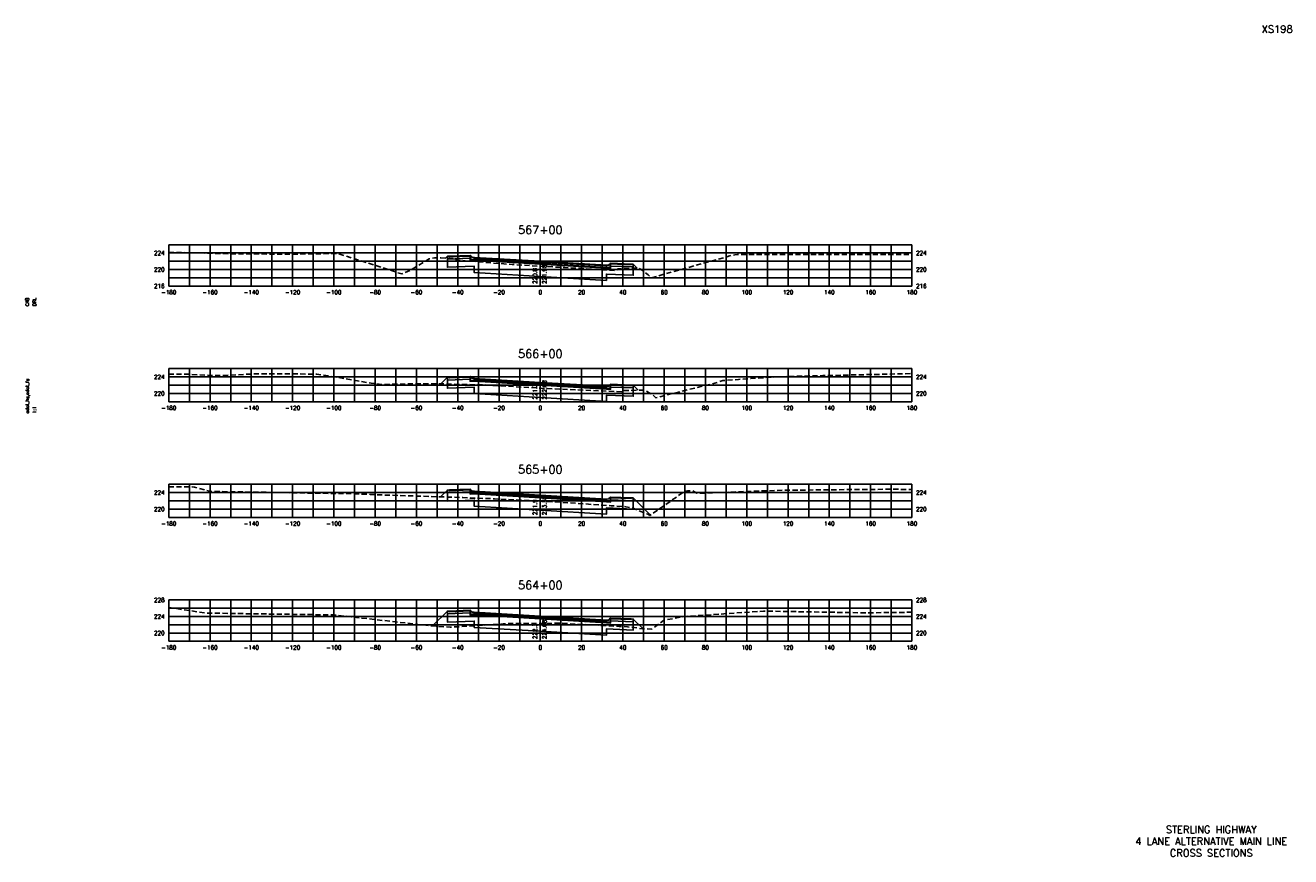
# Model space of a CAD drawing. Extents: x 37 to 9410, y 16 to 8218.
# Tile 81 of 110: x 8797 to 9410, y 2616 to 3018. Entities that reach past the tile are written whole.
import ezdxf
from ezdxf.enums import TextEntityAlignment as Align

# ---------------------------------------------------------------- set-up
doc = ezdxf.new("R2010")
doc.units = 0
doc.header["$LTSCALE"] = 20
doc.header["$MEASUREMENT"] = 0
doc.linetypes.add('HIDDEN_050%', pattern=[0.1875, 0.125, -0.0625])
for name, color, linetype in [('S-AT-TXT175', 6, 'Continuous'), ('S-AT-TXT80', 1, 'Continuous'), ('XDATUM', 3, 'Continuous'), ('XEG', 1, 'HIDDEN_050%'), ('XFG', 2, 'Continuous'), ('XGRID', 251, 'Continuous'), ('XGRIDT', 2, 'Continuous'), ('XREF-BORDER', 7, 'Continuous')]:
    doc.layers.add(name, color=color, linetype=linetype)
doc.styles.add('L100', font='simplex.shx', dxfattribs={"height": 2})
doc.styles.add('L175', font='ROMANSM.shx', dxfattribs={"height": 3.5})
doc.styles.add('L80', font='ROMANSM.shx', dxfattribs={"height": 1.6})

# ---------------------------------------------------------------- blocks, each defined once
blk = doc.blocks.new('03025_00_att1')
at = {"layer": 'S-AT-TXT175', "style": 'L175'}
for tag, p in [('NUM', (32.402, 20.822)), ('LINE1', (30.64, 1.444)), ('LINE2', (30.64, 1.161)), ('LINE3', (30.64, 0.877))]:
    blk.add_attdef(tag, text='', height=0.175, dxfattribs=at).set_placement(p, align=Align.CENTER)
at = {"layer": 'S-AT-TXT80', "style": 'L80'}
for tag, p in [('DESIGNED', (2.094, 14.201)), ('CHECKED', (2.265, 14.201)), ('DRAFTED', (2.436, 14.201)), ('PSCALE', (2.265, 11.605)), ('PCTB', (2.094, 11.605)), ('PVIEW', (2.436, 11.605))]:
    blk.add_attdef(tag, p, '', height=0.08, rotation=90, dxfattribs=at)

msp = doc.modelspace()

# ---------------------------------------------------------------- linework, layer by layer
at = {"layer": 'XDATUM', "flags": 128}
for points in [[(9000.13, 2905.5), (9001.05, 2906.41), (9001.05, 2901.07), (9014.05, 2901.59), (9014.05, 2898.54), (9046.05, 2896.62), (9078.05, 2894.7), (9078.05, 2897.75), (9091.05, 2897.23), (9091.05, 2902.57), (9092.93, 2900.7)], [(8997.83, 2844.6), (9001.05, 2847.81), (9001.05, 2842.47), (9014.05, 2842.99), (9014.05, 2839.94), (9046.05, 2838.02), (9078.05, 2836.1), (9078.05, 2839.15), (9091.05, 2838.63), (9091.05, 2843.97), (9093.48, 2841.54)], [(8997.75, 2789.91), (9001.05, 2793.21), (9001.05, 2787.87), (9014.05, 2788.39), (9014.05, 2785.34), (9046.05, 2783.42), (9078.05, 2781.5), (9078.05, 2784.55), (9091.05, 2784.03), (9091.05, 2789.37), (9099.35, 2781.07)], [(8993.85, 2727.41), (9001.05, 2734.61), (9001.05, 2729.27), (9014.05, 2729.79), (9014.05, 2726.74), (9046.05, 2724.82), (9078.05, 2722.9), (9078.05, 2725.95), (9091.05, 2725.43), (9091.05, 2730.77), (9095.82, 2726.01)]]:
    msp.add_lwpolyline(points, dxfattribs=at)
at = {"layer": 'XEG', "flags": 128}
for points in [[(8866.05, 2908.23), (8873.23, 2908.21), (8899.69, 2907.54), (8926.06, 2907.46), (8947.87, 2907.75), (8968.25, 2901.32), (8979.01, 2897.85), (8983.2, 2899.71), (8992.19, 2905.09), (8993.2, 2905.42), (8994.71, 2905.66), (8997.88, 2905.62), (9005.02, 2905.23), (9005.52, 2904.58), (9005.8, 2904.49), (9032.36, 2902.45), (9044.77, 2901.62), (9046.05, 2901.55), (9057.97, 2900.97), (9083.06, 2899.48), (9083.49, 2900.11), (9083.79, 2900.36), (9090.68, 2900.57), (9094.02, 2900.76), (9094.52, 2900.17), (9094.91, 2900.02), (9098.27, 2897.37), (9098.96, 2896.77), (9099.84, 2896), (9137.26, 2906.4), (9140.22, 2907.16), (9141.56, 2907.29), (9143.03, 2907.31), (9174, 2907.29), (9187.62, 2907.22), (9188.82, 2907.22), (9226.05, 2907.3)], [(8866.05, 2849.34), (8874.65, 2849.32), (8889.58, 2848.62), (8908.13, 2849.45), (8937.86, 2849.39), (8964.15, 2844.99), (8969.29, 2844.3), (8972.08, 2844.37), (8982.88, 2844.6), (8986.04, 2844.63), (8986.93, 2844.64), (8989.11, 2844.71), (8992.72, 2844.71), (9018.45, 2844.14), (9040.71, 2842.89), (9046.05, 2842.55), (9047.73, 2842.45), (9081.95, 2840.92), (9085.78, 2840.73), (9086.2, 2841.39), (9086.23, 2841.41), (9086.33, 2841.41), (9096.75, 2841.61), (9097.12, 2841.34), (9097.29, 2841.25), (9100.92, 2838.93), (9102.02, 2837.92), (9130.54, 2844.97), (9134.49, 2846.22), (9142.1, 2846.77), (9148.03, 2847.23), (9159.74, 2847.98), (9160.8, 2848.02), (9163.21, 2848.1), (9178.14, 2848.51), (9179.28, 2848.53), (9179.64, 2848.54), (9182.94, 2848.62), (9226.05, 2849.59)], [(8866.05, 2794.73), (8869.79, 2794.8), (8877.36, 2794.84), (8878.53, 2794.56), (8886.63, 2792.47), (8891.33, 2792.44), (8896.81, 2792.4), (8937.57, 2791.7), (8944.24, 2791.58), (8953.78, 2791.52), (8961.54, 2791.2), (8963.77, 2791.14), (8966.8, 2790.98), (8973.82, 2790.68), (9008.47, 2789.57), (9012.15, 2789.36), (9014.69, 2789.28), (9018.57, 2789.18), (9021.69, 2789.06), (9023.83, 2788.98), (9046.05, 2787.8), (9047.32, 2787.73), (9052.79, 2787.55), (9080.34, 2785.61), (9087.52, 2785.14), (9090.28, 2784.53), (9090.97, 2784.39), (9098.12, 2781.5), (9099.18, 2780.95), (9112.08, 2789.89), (9116.26, 2792.75), (9117.41, 2792.78), (9118.39, 2792.81), (9119.37, 2792.84), (9119.99, 2792.86), (9121.95, 2791.65), (9166.29, 2793.22), (9167.75, 2793.2), (9169.99, 2793.17), (9187.44, 2793.36), (9212.88, 2793.58), (9216.15, 2793.64), (9226.05, 2793.44)], [(8866.05, 2736.36), (8883.87, 2733.67), (8888.57, 2733.6), (8901.9, 2733.38), (8946.34, 2732.73), (8954.36, 2731.83), (8992.87, 2727.48), (9002.41, 2726.8), (9023.37, 2728.05), (9025.14, 2728.13), (9025.5, 2728.19), (9028.1, 2728.51), (9046.05, 2728.64), (9051.93, 2728.68), (9055.71, 2728.75), (9084.19, 2727.22), (9088.21, 2727.03), (9089.19, 2726.89), (9090.1, 2726.88), (9095.61, 2726.01), (9095.72, 2726.01), (9095.87, 2726), (9100.08, 2725.9), (9105.66, 2729.99), (9105.95, 2730.2), (9116.47, 2732.07), (9154.2, 2734.55), (9158.71, 2734.55), (9189.04, 2734.02), (9200.95, 2733.81), (9202.73, 2733.79), (9205.12, 2733.8), (9226.05, 2734.04)]]:
    msp.add_lwpolyline(points, dxfattribs=at)
at = {"layer": 'XFG', "flags": 128}
for points in [[(9001.05, 2906.41), (9001.05, 2906.41), (9000.13, 2905.5)], [(9012.05, 2906.51), (9002.05, 2906.11), (9002.05, 2906.45), (9001.05, 2906.41), (9001.05, 2905.07), (9012.05, 2905.51), (9012.05, 2906.51)], [(9046.05, 2902.62), (9014.05, 2904.54), (9012.05, 2904.46), (9012.05, 2905.51), (9001.05, 2905.07), (9001.05, 2901.07), (9014.05, 2901.59), (9014.05, 2898.54), (9046.05, 2896.62)], [(9012.05, 2906.85), (9002.05, 2906.45), (9002.05, 2906.11), (9012.05, 2906.51), (9012.05, 2906.85)], [(9012.05, 2906.85), (9012.05, 2904.96), (9012.81, 2904.93), (9014.05, 2904.88), (9014.05, 2905.88), (9014.05, 2905.88), (9012.81, 2905.93), (9012.59, 2906.42), (9012.29, 2906.75), (9012.05, 2906.85)], [(9046.05, 2903.96), (9014.05, 2905.88), (9014.05, 2905.54), (9046.05, 2903.62)], [(9046.05, 2903.62), (9014.05, 2905.54), (9014.05, 2904.88), (9046.05, 2902.96)], [(9046.05, 2902.96), (9014.05, 2904.88), (9012.05, 2904.96), (9012.05, 2904.46), (9014.05, 2904.54), (9046.05, 2902.62)], [(9046.05, 2903.96), (9078.05, 2902.04), (9078.05, 2901.7), (9046.05, 2903.62)], [(9046.05, 2903.62), (9078.05, 2901.7), (9078.05, 2901.04), (9046.05, 2902.96)], [(9046.05, 2902.96), (9078.05, 2901.04), (9078.05, 2901.04), (9080.05, 2901.12), (9080.05, 2900.62), (9078.05, 2900.7), (9046.05, 2902.62)], [(9046.05, 2902.62), (9078.05, 2900.7), (9080.05, 2900.62), (9080.05, 2901.67), (9091.05, 2901.23), (9091.05, 2897.23), (9078.05, 2897.75), (9078.05, 2894.7), (9046.05, 2896.62)], [(9080.05, 2903.01), (9080.05, 2901.12), (9079.29, 2901.09), (9078.05, 2901.04), (9078.05, 2902.04), (9078.05, 2902.04), (9079.29, 2902.09), (9079.51, 2902.58), (9079.81, 2902.91), (9080.05, 2903.01)], [(9080.05, 2903.01), (9080.05, 2902.67), (9090.05, 2902.27), (9090.05, 2902.61), (9080.05, 2903.01)], [(9080.05, 2902.67), (9080.05, 2901.67), (9091.05, 2901.23), (9091.05, 2902.57), (9090.05, 2902.61), (9090.05, 2902.27), (9080.05, 2902.67)], [(9091.05, 2902.57), (9091.05, 2902.57), (9092.93, 2900.7)], [(9001.05, 2847.81), (9001.05, 2847.81), (8997.83, 2844.6)], [(9012.05, 2847.91), (9002.05, 2847.51), (9002.05, 2847.85), (9001.05, 2847.81), (9001.05, 2846.47), (9012.05, 2846.91), (9012.05, 2847.91)], [(9046.05, 2844.02), (9014.05, 2845.94), (9012.05, 2845.86), (9012.05, 2846.91), (9001.05, 2846.47), (9001.05, 2842.47), (9014.05, 2842.99), (9014.05, 2839.94), (9046.05, 2838.02)], [(9012.05, 2848.25), (9002.05, 2847.85), (9002.05, 2847.51), (9012.05, 2847.91), (9012.05, 2848.25)], [(9012.05, 2848.25), (9012.05, 2846.36), (9012.81, 2846.33), (9014.05, 2846.28), (9014.05, 2847.28), (9014.05, 2847.28), (9012.81, 2847.33), (9012.59, 2847.82), (9012.29, 2848.15), (9012.05, 2848.25)], [(9046.05, 2844.36), (9014.05, 2846.28), (9012.05, 2846.36), (9012.05, 2845.86), (9014.05, 2845.94), (9046.05, 2844.02)], [(9046.05, 2845.36), (9014.05, 2847.28), (9014.05, 2846.94), (9046.05, 2845.02)], [(9046.05, 2845.02), (9014.05, 2846.94), (9014.05, 2846.28), (9046.05, 2844.36)], [(9046.05, 2845.36), (9078.05, 2843.44), (9078.05, 2843.1), (9046.05, 2845.02)], [(9046.05, 2845.02), (9078.05, 2843.1), (9078.05, 2842.44), (9046.05, 2844.36)], [(9046.05, 2844.36), (9078.05, 2842.44), (9078.05, 2842.44), (9080.05, 2842.52), (9080.05, 2842.02), (9078.05, 2842.1), (9046.05, 2844.02)], [(9080.05, 2844.41), (9080.05, 2842.52), (9079.29, 2842.49), (9078.05, 2842.44), (9078.05, 2843.44), (9078.05, 2843.44), (9079.29, 2843.49), (9079.51, 2843.98), (9079.81, 2844.31), (9080.05, 2844.41)], [(9080.05, 2844.41), (9080.05, 2844.07), (9090.05, 2843.67), (9090.05, 2844.01), (9080.05, 2844.41)], [(9046.05, 2844.02), (9078.05, 2842.1), (9080.05, 2842.02), (9080.05, 2843.07), (9091.05, 2842.63), (9091.05, 2838.63), (9078.05, 2839.15), (9078.05, 2836.1), (9046.05, 2838.02)], [(9080.05, 2844.07), (9080.05, 2843.07), (9091.05, 2842.63), (9091.05, 2843.97), (9090.05, 2844.01), (9090.05, 2843.67), (9080.05, 2844.07)], [(9091.05, 2843.97), (9091.05, 2843.97), (9093.48, 2841.54)], [(9001.05, 2793.21), (9001.05, 2793.21), (8997.75, 2789.91)], [(9012.05, 2793.31), (9002.05, 2792.91), (9002.05, 2793.25), (9001.05, 2793.21), (9001.05, 2791.87), (9012.05, 2792.31), (9012.05, 2793.31)], [(9046.05, 2789.42), (9014.05, 2791.34), (9012.05, 2791.26), (9012.05, 2792.31), (9001.05, 2791.87), (9001.05, 2787.87), (9014.05, 2788.39), (9014.05, 2785.34), (9046.05, 2783.42)], [(9012.05, 2793.65), (9002.05, 2793.25), (9002.05, 2792.91), (9012.05, 2793.31), (9012.05, 2793.65)], [(9012.05, 2793.65), (9012.05, 2791.76), (9012.81, 2791.73), (9014.05, 2791.68), (9014.05, 2792.68), (9014.05, 2792.68), (9012.81, 2792.73), (9012.59, 2793.22), (9012.29, 2793.55), (9012.05, 2793.65)], [(9046.05, 2789.76), (9014.05, 2791.68), (9012.05, 2791.76), (9012.05, 2791.26), (9014.05, 2791.34), (9046.05, 2789.42)], [(9046.05, 2790.76), (9014.05, 2792.68), (9014.05, 2792.34), (9046.05, 2790.42)], [(9046.05, 2790.42), (9014.05, 2792.34), (9014.05, 2791.68), (9046.05, 2789.76)], [(9046.05, 2790.76), (9078.05, 2788.84), (9078.05, 2788.5), (9046.05, 2790.42)], [(9046.05, 2790.42), (9078.05, 2788.5), (9078.05, 2787.84), (9046.05, 2789.76)], [(9046.05, 2789.76), (9078.05, 2787.84), (9078.05, 2787.84), (9080.05, 2787.92), (9080.05, 2787.42), (9078.05, 2787.5), (9046.05, 2789.42)], [(9046.05, 2789.42), (9078.05, 2787.5), (9080.05, 2787.42), (9080.05, 2788.47), (9091.05, 2788.03), (9091.05, 2784.03), (9078.05, 2784.55), (9078.05, 2781.5), (9046.05, 2783.42)], [(9080.05, 2789.81), (9080.05, 2787.92), (9079.29, 2787.89), (9078.05, 2787.84), (9078.05, 2788.84), (9078.05, 2788.84), (9079.29, 2788.89), (9079.51, 2789.38), (9079.81, 2789.71), (9080.05, 2789.81)], [(9080.05, 2789.81), (9080.05, 2789.47), (9090.05, 2789.07), (9090.05, 2789.41), (9080.05, 2789.81)], [(9080.05, 2789.47), (9080.05, 2788.47), (9091.05, 2788.03), (9091.05, 2789.37), (9090.05, 2789.41), (9090.05, 2789.07), (9080.05, 2789.47)], [(9091.05, 2789.37), (9091.05, 2789.37), (9099.35, 2781.07)], [(9001.05, 2734.61), (9001.05, 2734.61), (8993.85, 2727.41)], [(9012.05, 2734.71), (9002.05, 2734.31), (9002.05, 2734.65), (9001.05, 2734.61), (9001.05, 2733.27), (9012.05, 2733.71), (9012.05, 2734.71)], [(9012.05, 2735.05), (9002.05, 2734.65), (9002.05, 2734.31), (9012.05, 2734.71), (9012.05, 2735.05)], [(9012.05, 2735.05), (9012.05, 2733.16), (9012.81, 2733.13), (9014.05, 2733.08), (9014.05, 2734.08), (9014.05, 2734.08), (9012.81, 2734.13), (9012.59, 2734.62), (9012.29, 2734.95), (9012.05, 2735.05)], [(9046.05, 2732.16), (9014.05, 2734.08), (9014.05, 2733.74), (9046.05, 2731.82)], [(9046.05, 2730.82), (9014.05, 2732.74), (9012.05, 2732.66), (9012.05, 2733.71), (9001.05, 2733.27), (9001.05, 2729.27), (9014.05, 2729.79), (9014.05, 2726.74), (9046.05, 2724.82)], [(9046.05, 2731.16), (9014.05, 2733.08), (9012.05, 2733.16), (9012.05, 2732.66), (9014.05, 2732.74), (9046.05, 2730.82)], [(9046.05, 2731.82), (9014.05, 2733.74), (9014.05, 2733.08), (9046.05, 2731.16)], [(9046.05, 2732.16), (9078.05, 2730.24), (9078.05, 2729.9), (9046.05, 2731.82)], [(9046.05, 2731.82), (9078.05, 2729.9), (9078.05, 2729.24), (9046.05, 2731.16)], [(9046.05, 2731.16), (9078.05, 2729.24), (9078.05, 2729.24), (9080.05, 2729.32), (9080.05, 2728.82), (9078.05, 2728.9), (9046.05, 2730.82)], [(9046.05, 2730.82), (9078.05, 2728.9), (9080.05, 2728.82), (9080.05, 2729.87), (9091.05, 2729.43), (9091.05, 2725.43), (9078.05, 2725.95), (9078.05, 2722.9), (9046.05, 2724.82)], [(9080.05, 2731.21), (9080.05, 2729.32), (9079.29, 2729.29), (9078.05, 2729.24), (9078.05, 2730.24), (9078.05, 2730.24), (9079.29, 2730.29), (9079.51, 2730.78), (9079.81, 2731.11), (9080.05, 2731.21)], [(9080.05, 2731.21), (9080.05, 2730.87), (9090.05, 2730.47), (9090.05, 2730.81), (9080.05, 2731.21)], [(9080.05, 2730.87), (9080.05, 2729.87), (9091.05, 2729.43), (9091.05, 2730.77), (9090.05, 2730.81), (9090.05, 2730.47), (9080.05, 2730.87)], [(9091.05, 2730.77), (9091.05, 2730.77), (9095.82, 2726.01)]]:
    msp.add_lwpolyline(points, dxfattribs=at)
at = {"layer": 'XGRID'}
for p, q in [((8866.05, 2892), (8866.05, 2912)), ((8866.05, 2912), (9226.05, 2912)), ((8876.05, 2892), (8876.05, 2912)), ((8886.05, 2892), (8886.05, 2912)), ((8896.05, 2892), (8896.05, 2912)), ((8906.05, 2892), (8906.05, 2912)), ((8916.05, 2892), (8916.05, 2912)), ((8926.05, 2892), (8926.05, 2912)), ((8936.05, 2892), (8936.05, 2912)), ((8946.05, 2892), (8946.05, 2912)), ((8956.05, 2892), (8956.05, 2912)), ((8966.05, 2892), (8966.05, 2912)), ((8976.05, 2892), (8976.05, 2912)), ((8986.05, 2892), (8986.05, 2912)), ((8996.05, 2892), (8996.05, 2912)), ((9006.05, 2892), (9006.05, 2912)), ((9016.05, 2892), (9016.05, 2912)), ((9026.05, 2892), (9026.05, 2912)), ((9036.05, 2892), (9036.05, 2912)), ((9046.05, 2892), (9046.05, 2912)), ((9056.05, 2892), (9056.05, 2912)), ((9066.05, 2892), (9066.05, 2912)), ((9076.05, 2892), (9076.05, 2912)), ((9086.05, 2892), (9086.05, 2912)), ((9096.05, 2892), (9096.05, 2912)), ((9106.05, 2892), (9106.05, 2912)), ((9116.05, 2892), (9116.05, 2912)), ((9126.05, 2892), (9126.05, 2912)), ((9136.05, 2892), (9136.05, 2912)), ((9146.05, 2892), (9146.05, 2912)), ((9156.05, 2892), (9156.05, 2912)), ((9166.05, 2892), (9166.05, 2912)), ((9176.05, 2892), (9176.05, 2912)), ((9186.05, 2892), (9186.05, 2912)), ((9196.05, 2892), (9196.05, 2912)), ((9206.05, 2892), (9206.05, 2912)), ((9216.05, 2892), (9216.05, 2912)), ((9226.05, 2892), (9226.05, 2912)), ((8866.05, 2908), (9226.05, 2908)), ((8866.05, 2904), (9226.05, 2904)), ((8866.05, 2900), (9226.05, 2900)), ((8866.05, 2896), (9226.05, 2896)), ((8866.05, 2892), (9226.05, 2892)), ((8866.05, 2836), (8866.05, 2852)), ((8866.05, 2852), (9226.05, 2852)), ((8876.05, 2836), (8876.05, 2852)), ((8886.05, 2836), (8886.05, 2852)), ((8896.05, 2836), (8896.05, 2852)), ((8906.05, 2836), (8906.05, 2852)), ((8916.05, 2836), (8916.05, 2852)), ((8926.05, 2836), (8926.05, 2852)), ((8936.05, 2836), (8936.05, 2852)), ((8946.05, 2836), (8946.05, 2852)), ((8956.05, 2836), (8956.05, 2852)), ((8966.05, 2836), (8966.05, 2852)), ((8976.05, 2836), (8976.05, 2852)), ((8986.05, 2836), (8986.05, 2852)), ((8996.05, 2836), (8996.05, 2852)), ((9006.05, 2836), (9006.05, 2852)), ((9016.05, 2836), (9016.05, 2852)), ((9026.05, 2836), (9026.05, 2852)), ((9036.05, 2836), (9036.05, 2852)), ((9046.05, 2836), (9046.05, 2852)), ((9056.05, 2836), (9056.05, 2852)), ((9066.05, 2836), (9066.05, 2852)), ((9076.05, 2836), (9076.05, 2852)), ((9086.05, 2836), (9086.05, 2852)), ((9096.05, 2836), (9096.05, 2852)), ((9106.05, 2836), (9106.05, 2852)), ((9116.05, 2836), (9116.05, 2852)), ((9126.05, 2836), (9126.05, 2852)), ((9136.05, 2836), (9136.05, 2852)), ((9146.05, 2836), (9146.05, 2852)), ((9156.05, 2836), (9156.05, 2852)), ((9166.05, 2836), (9166.05, 2852)), ((9176.05, 2836), (9176.05, 2852)), ((9186.05, 2836), (9186.05, 2852)), ((9196.05, 2836), (9196.05, 2852)), ((9206.05, 2836), (9206.05, 2852)), ((9216.05, 2836), (9216.05, 2852)), ((9226.05, 2836), (9226.05, 2852)), ((8866.05, 2848), (9226.05, 2848)), ((8866.05, 2844), (9226.05, 2844)), ((8866.05, 2840), (9226.05, 2840)), ((8866.05, 2836), (9226.05, 2836)), ((8866.05, 2780), (8866.05, 2796)), ((8866.05, 2796), (9226.05, 2796)), ((8876.05, 2780), (8876.05, 2796)), ((8886.05, 2780), (8886.05, 2796)), ((8896.05, 2780), (8896.05, 2796)), ((8906.05, 2780), (8906.05, 2796)), ((8916.05, 2780), (8916.05, 2796)), ((8926.05, 2780), (8926.05, 2796)), ((8936.05, 2780), (8936.05, 2796)), ((8946.05, 2780), (8946.05, 2796)), ((8956.05, 2780), (8956.05, 2796)), ((8966.05, 2780), (8966.05, 2796)), ((8976.05, 2780), (8976.05, 2796)), ((8986.05, 2780), (8986.05, 2796)), ((8996.05, 2780), (8996.05, 2796)), ((9006.05, 2780), (9006.05, 2796)), ((9016.05, 2780), (9016.05, 2796)), ((9026.05, 2780), (9026.05, 2796)), ((9036.05, 2780), (9036.05, 2796)), ((9046.05, 2780), (9046.05, 2796)), ((9056.05, 2780), (9056.05, 2796)), ((9066.05, 2780), (9066.05, 2796)), ((9076.05, 2780), (9076.05, 2796)), ((9086.05, 2780), (9086.05, 2796)), ((9096.05, 2780), (9096.05, 2796)), ((9106.05, 2780), (9106.05, 2796)), ((9116.05, 2780), (9116.05, 2796)), ((9126.05, 2780), (9126.05, 2796)), ((9136.05, 2780), (9136.05, 2796)), ((9146.05, 2780), (9146.05, 2796)), ((9156.05, 2780), (9156.05, 2796)), ((9166.05, 2780), (9166.05, 2796)), ((9176.05, 2780), (9176.05, 2796)), ((9186.05, 2780), (9186.05, 2796)), ((9196.05, 2780), (9196.05, 2796)), ((9206.05, 2780), (9206.05, 2796)), ((9216.05, 2780), (9216.05, 2796)), ((9226.05, 2780), (9226.05, 2796)), ((8866.05, 2792), (9226.05, 2792)), ((8866.05, 2788), (9226.05, 2788)), ((8866.05, 2784), (9226.05, 2784)), ((8866.05, 2780), (9226.05, 2780)), ((8866.05, 2720), (8866.05, 2740)), ((8866.05, 2740), (9226.05, 2740)), ((8866.05, 2736), (9226.05, 2736)), ((8876.05, 2720), (8876.05, 2740)), ((8886.05, 2720), (8886.05, 2740)), ((8896.05, 2720), (8896.05, 2740)), ((8906.05, 2720), (8906.05, 2740)), ((8916.05, 2720), (8916.05, 2740)), ((8926.05, 2720), (8926.05, 2740)), ((8936.05, 2720), (8936.05, 2740)), ((8946.05, 2720), (8946.05, 2740)), ((8956.05, 2720), (8956.05, 2740)), ((8966.05, 2720), (8966.05, 2740)), ((8976.05, 2720), (8976.05, 2740)), ((8986.05, 2720), (8986.05, 2740)), ((8996.05, 2720), (8996.05, 2740)), ((9006.05, 2720), (9006.05, 2740)), ((9016.05, 2720), (9016.05, 2740)), ((9026.05, 2720), (9026.05, 2740)), ((9036.05, 2720), (9036.05, 2740)), ((9046.05, 2720), (9046.05, 2740)), ((9056.05, 2720), (9056.05, 2740)), ((9066.05, 2720), (9066.05, 2740)), ((9076.05, 2720), (9076.05, 2740)), ((9086.05, 2720), (9086.05, 2740)), ((9096.05, 2720), (9096.05, 2740)), ((9106.05, 2720), (9106.05, 2740)), ((9116.05, 2720), (9116.05, 2740)), ((9126.05, 2720), (9126.05, 2740)), ((9136.05, 2720), (9136.05, 2740)), ((9146.05, 2720), (9146.05, 2740)), ((9156.05, 2720), (9156.05, 2740)), ((9166.05, 2720), (9166.05, 2740)), ((9176.05, 2720), (9176.05, 2740)), ((9186.05, 2720), (9186.05, 2740)), ((9196.05, 2720), (9196.05, 2740)), ((9206.05, 2720), (9206.05, 2740)), ((9216.05, 2720), (9216.05, 2740)), ((9226.05, 2720), (9226.05, 2740)), ((8866.05, 2732), (9226.05, 2732)), ((8866.05, 2728), (9226.05, 2728)), ((8866.05, 2724), (9226.05, 2724)), ((8866.05, 2720), (9226.05, 2720))]:
    msp.add_line(p, q, dxfattribs=at)

# ---------------------------------------------------------------- block references
at = {"layer": 'XREF-BORDER'}
ref = msp.add_blockref('03025_00_att1', (8756.45, 2598.23), dxfattribs=dict(at, xscale=20, yscale=20, zscale=20))
ref.add_attrib('LINE1', 'STERLING HIGHWAY', dxfattribs={"layer": 'S-AT-TXT175', "height": 3.5, "style": 'L175'}).set_placement((9371.07, 2627.1), align=Align.CENTER)
ref.add_attrib('LINE2', '4 LANE ALTERNATIVE MAIN LINE', dxfattribs={"layer": 'S-AT-TXT175', "height": 3.5, "style": 'L175'}).set_placement((9371.07, 2621.44), align=Align.CENTER)
ref.add_attrib('LINE3', 'CROSS SECTIONS', dxfattribs={"layer": 'S-AT-TXT175', "height": 3.5, "style": 'L175'}).set_placement((9371.07, 2615.77), align=Align.CENTER)
ref.add_attrib('NUM', 'XS198', dxfattribs={"layer": 'S-AT-TXT175', "height": 3.5, "style": 'L175'}).set_placement((9403, 3014.66), align=Align.CENTER)
ref.add_attrib('DESIGNED', 'CAB', (8798.34, 2882.25), dxfattribs={"layer": 'S-AT-TXT80', "height": 1.6, "rotation": 90, "style": 'L80'})
ref.add_attrib('CHECKED', 'DRL', (8801.75, 2882.25), dxfattribs={"layer": 'S-AT-TXT80', "height": 1.6, "rotation": 90, "style": 'L80'})
ref.add_attrib('PCTB', 'adot_hs,adot_fs', (8798.34, 2830.32), dxfattribs={"layer": 'S-AT-TXT80', "height": 1.6, "rotation": 90, "style": 'L80'})
ref.add_attrib('PSCALE', '1:1', (8801.75, 2830.32), dxfattribs={"layer": 'S-AT-TXT80', "height": 1.6, "rotation": 90, "style": 'L80'})

# ---------------------------------------------------------------- texts
at = {"layer": 'XGRIDT', "style": 'L100'}
for s, p in [('567+00', (9046.05, 2916)), ('566+00', (9046.05, 2856)), ('565+00', (9046.05, 2800)), ('564+00', (9046.05, 2744))]:
    msp.add_text(s, height=4, dxfattribs=at).set_placement(p, align=Align.BOTTOM_CENTER)
for s, p in [('224', (8864.05, 2908)), ('220', (8864.05, 2900)), ('216', (8864.05, 2892)), ('224', (8864.05, 2848)), ('220', (8864.05, 2840)), ('224', (8864.05, 2792)), ('220', (8864.05, 2784)), ('228', (8864.05, 2740)), ('224', (8864.05, 2732)), ('220', (8864.05, 2724))]:
    msp.add_text(s, height=2, dxfattribs=at).set_placement(p, align=Align.MIDDLE_RIGHT)
for s, p in [('224', (9228.05, 2908)), ('220', (9228.05, 2900)), ('216', (9228.05, 2892)), ('224', (9228.05, 2848)), ('220', (9228.05, 2840)), ('224', (9228.05, 2792)), ('220', (9228.05, 2784)), ('228', (9228.05, 2740)), ('224', (9228.05, 2732)), ('220', (9228.05, 2724))]:
    msp.add_text(s, height=2, dxfattribs=at).set_placement(p, align=Align.MIDDLE_LEFT)
for s, p in [('220.8', (9045.05, 2893)), ('221.3', (9045.05, 2837)), ('221.9', (9045.05, 2781)), ('222.3', (9045.05, 2721))]:
    msp.add_text(s, height=2, rotation=90, dxfattribs=at).set_placement(p, align=Align.BOTTOM_LEFT)
for s, p in [('221.98', (9047.05, 2893)), ('222.68', (9047.05, 2837)), ('223.38', (9047.05, 2781)), ('224.08', (9047.05, 2721))]:
    msp.add_text(s, height=2, rotation=90, dxfattribs=at).set_placement(p, align=Align.TOP_LEFT)
for s, p in [('-180', (8866.05, 2890)), ('-160', (8886.05, 2890)), ('-140', (8906.05, 2890)), ('-120', (8926.05, 2890)), ('-100', (8946.05, 2890)), ('-80', (8966.05, 2890)), ('-60', (8986.05, 2890)), ('-40', (9006.05, 2890)), ('-20', (9026.05, 2890)), ('0', (9046.05, 2890)), ('20', (9066.05, 2890)), ('40', (9086.05, 2890)), ('60', (9106.05, 2890)), ('80', (9126.05, 2890)), ('100', (9146.05, 2890)), ('120', (9166.05, 2890)), ('140', (9186.05, 2890)), ('160', (9206.05, 2890)), ('180', (9226.05, 2890)), ('-180', (8866.05, 2834)), ('-160', (8886.05, 2834)), ('-140', (8906.05, 2834)), ('-120', (8926.05, 2834)), ('-100', (8946.05, 2834)), ('-80', (8966.05, 2834)), ('-60', (8986.05, 2834)), ('-40', (9006.05, 2834)), ('-20', (9026.05, 2834)), ('0', (9046.05, 2834)), ('20', (9066.05, 2834)), ('40', (9086.05, 2834)), ('60', (9106.05, 2834)), ('80', (9126.05, 2834)), ('100', (9146.05, 2834)), ('120', (9166.05, 2834)), ('140', (9186.05, 2834)), ('160', (9206.05, 2834)), ('180', (9226.05, 2834)), ('-180', (8866.05, 2778)), ('-160', (8886.05, 2778)), ('-140', (8906.05, 2778)), ('-120', (8926.05, 2778)), ('-100', (8946.05, 2778)), ('-80', (8966.05, 2778)), ('-60', (8986.05, 2778)), ('-40', (9006.05, 2778)), ('-20', (9026.05, 2778)), ('0', (9046.05, 2778)), ('20', (9066.05, 2778)), ('40', (9086.05, 2778)), ('60', (9106.05, 2778)), ('80', (9126.05, 2778)), ('100', (9146.05, 2778)), ('120', (9166.05, 2778)), ('140', (9186.05, 2778)), ('160', (9206.05, 2778)), ('180', (9226.05, 2778)), ('-180', (8866.05, 2718)), ('-160', (8886.05, 2718)), ('-140', (8906.05, 2718)), ('-120', (8926.05, 2718)), ('-100', (8946.05, 2718)), ('-80', (8966.05, 2718)), ('-60', (8986.05, 2718)), ('-40', (9006.05, 2718)), ('-20', (9026.05, 2718)), ('0', (9046.05, 2718)), ('20', (9066.05, 2718)), ('40', (9086.05, 2718)), ('60', (9106.05, 2718)), ('80', (9126.05, 2718)), ('100', (9146.05, 2718)), ('120', (9166.05, 2718)), ('140', (9186.05, 2718)), ('160', (9206.05, 2718)), ('180', (9226.05, 2718))]:
    msp.add_text(s, height=2, dxfattribs=at).set_placement(p, align=Align.TOP_CENTER)

doc.saveas('drawing.dxf')
